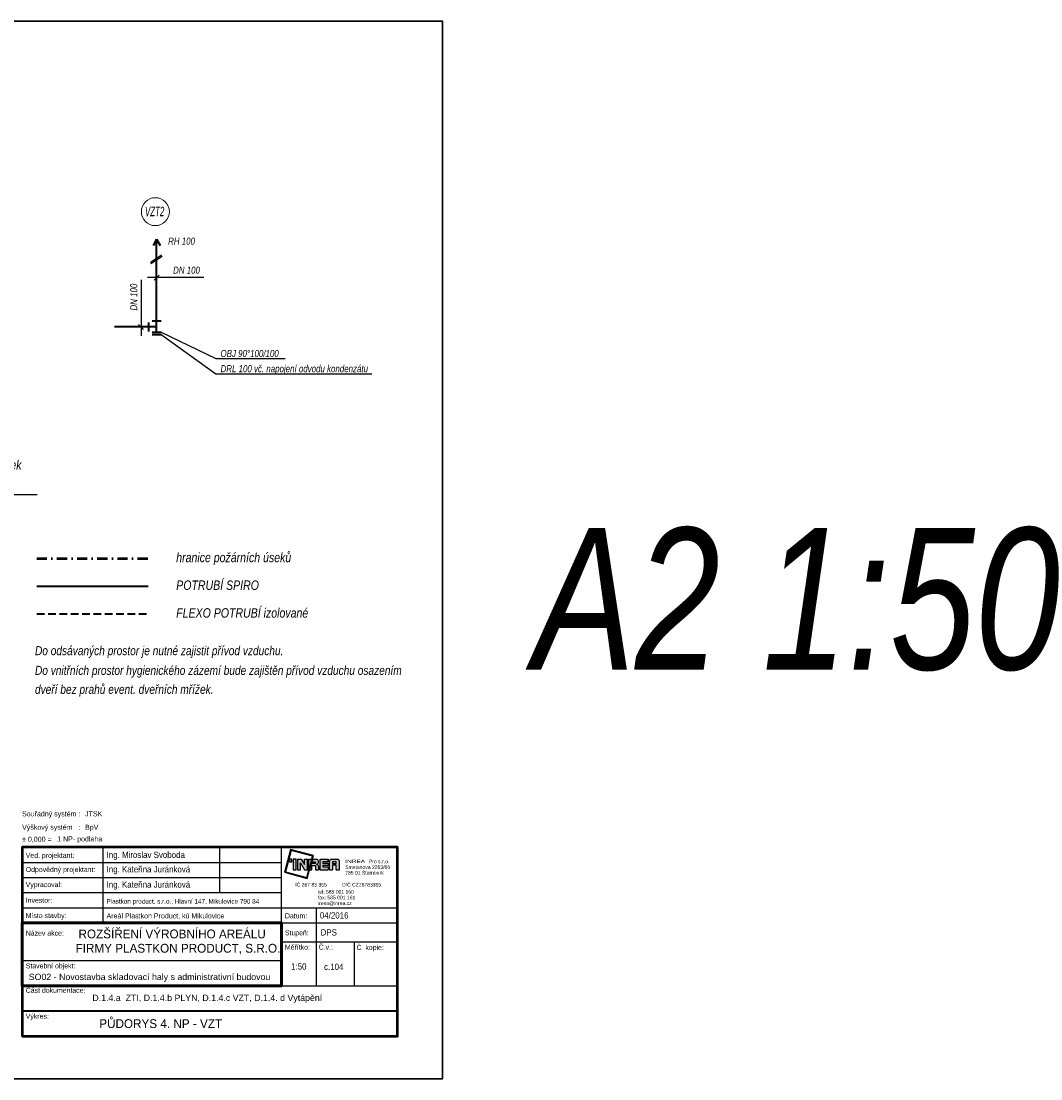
# Model space of a CAD drawing. Header units: millimetres. Extents: x 6435372 to 7248404, y 1559872 to 1886246.
# Tile 180 of 208: x 7125512 to 7145750, y 1608877 to 1629877. Entities that reach past the tile are written whole.
import ezdxf
from ezdxf.enums import TextEntityAlignment as Align

# ---------------------------------------------------------------- set-up
doc = ezdxf.new("R2010")
doc.units = ezdxf.units.MM
doc.linetypes.add('DASHED', pattern=[0.75, 0.5, -0.25])
doc.linetypes.add('ČERCHOVANÁ', pattern=[1, 0.5, -0.25, 0, -0.25])
doc.layers.add('IN_RAZITKO', color=7, linetype='Continuous')
doc.layers.add('VZT_POPIS', color=7, linetype='Continuous')
for name, color, linetype, lineweight in [('plyn_popis', 7, 'Continuous', 18), ('požární úseky', 21, 'ČERCHOVANÁ', 50), ('UT_potrubí', 10, 'Continuous', 30), ('VZT', 130, 'Continuous', 40)]:
    doc.layers.add(name, color=color, linetype=linetype, lineweight=lineweight)
doc.styles.add('ari-rom-uni', font='arial.ttf')
doc.styles.add('ARIAL', font='arial.ttf')
doc.styles.add('INDRA', font='ariali.ttf')

# ---------------------------------------------------------------- blocks, each defined once
blk = doc.blocks.new('INREA RAZÍTKO')
at = {"layer": 'IN_RAZITKO'}
blk.add_hatch(color=256, dxfattribs=at).paths.add_polyline_path([(-3.869, 7.655), (-3.904, 7.527), (-3.878, 7.527), (-3.839, 7.673), (-4.74, 7.912), (-4.978, 7.018), (-4.08, 6.768), (-3.993, 7.115), (-4.019, 7.115), (-4.098, 6.799), (-4.947, 7.035), (-4.722, 7.882)])
h = blk.add_hatch(color=256, dxfattribs=at)
h.paths.add_polyline_path([(-4.687, 7.527), (-4.792, 7.527), (-4.792, 7.423), (-4.687, 7.423)])
h.paths.add_polyline_path([(-4.527, 7.526), (-4.642, 7.526), (-4.642, 7.115), (-4.527, 7.115)])
h.paths.add_polyline_path([(-4.317, 7.527), (-4.468, 7.527), (-4.468, 7.115), (-4.349, 7.115), (-4.349, 7.381), (-4.189, 7.115), (-4.07, 7.115), (-4.07, 7.527), (-4.189, 7.527), (-4.189, 7.315)])
h.paths.add_polyline_path([(-3.913, 7.527), (-4.023, 7.527), (-4.023, 7.115)])
h.paths.add_polyline_path([(-3.708, 7.527), (-3.877, 7.527), (-3.987, 7.115), (-3.894, 7.115), (-3.894, 7.277), (-3.757, 7.277), (-3.757, 7.115), (-3.638, 7.115), (-3.638, 7.257, 0.414214), (-3.708, 7.327, 0.414214), (-3.638, 7.397), (-3.638, 7.457, 0.414214)])
h.paths.add_polyline_path([(-3.757, 7.419), (-3.757, 7.362), (-3.894, 7.362), (-3.894, 7.419)], flags=16)
h.paths.add_polyline_path([(-3.253, 7.527), (-3.588, 7.527), (-3.588, 7.115), (-3.253, 7.115), (-3.253, 7.225), (-3.465, 7.225), (-3.465, 7.287), (-3.253, 7.287), (-3.253, 7.366), (-3.465, 7.366), (-3.465, 7.421), (-3.253, 7.421)])
h.paths.add_polyline_path([(-2.877, 7.527), (-3.131, 7.527, 0.414214), (-3.201, 7.457), (-3.201, 7.115), (-3.081, 7.115), (-3.081, 7.293), (-2.931, 7.293), (-2.931, 7.115), (-2.807, 7.115), (-2.807, 7.457, 0.414214)])
h.paths.add_polyline_path([(-2.931, 7.421), (-2.931, 7.362), (-3.081, 7.362), (-3.081, 7.421)], flags=16)
at = {"layer": 'IN_RAZITKO', "color": 7}
for p, q in [((-12.195, 8.005), (-12.195, 5.005)), ((-7.564, 8.005), (-7.564, 6.205)), ((-5.108, 2.651), (-5.108, 8.005)), ((-15.395, 7.405), (-5.108, 7.405)), ((-15.395, 6.805), (-5.108, 6.805)), ((-15.395, 6.205), (-5.108, 6.205)), ((-15.395, 5.605), (-5.108, 5.605)), ((-5.108, 5.605), (-0.505, 5.605)), ((-3.727, 5.605), (-3.727, 2.505)), ((-5.108, 5.005), (-0.505, 5.005)), ((-5.108, 4.255), (-0.505, 4.255)), ((-2.225, 4.258), (-2.225, 2.505)), ((-15.395, 3.505), (-5.108, 3.505))]:
    blk.add_line(p, q, dxfattribs=at)
at = {"layer": 'IN_RAZITKO'}
for p, q in [((-4.468, 7.527), (-4.317, 7.527)), ((-4.468, 7.527), (-4.468, 7.115)), ((-4.349, 7.115), (-4.349, 7.381)), ((-4.349, 7.381), (-4.189, 7.115)), ((-4.317, 7.527), (-4.189, 7.315)), ((-4.189, 7.315), (-4.189, 7.527)), ((-4.189, 7.527), (-4.07, 7.527)), ((-4.07, 7.115), (-4.07, 7.527)), ((-4.023, 7.115), (-4.023, 7.527)), ((-3.913, 7.527), (-4.023, 7.115)), ((-4.023, 7.527), (-3.913, 7.527)), ((-3.877, 7.527), (-3.987, 7.115)), ((-3.878, 7.527), (-3.904, 7.527)), ((-3.894, 7.362), (-3.894, 7.419)), ((-3.757, 7.419), (-3.894, 7.419)), ((-3.757, 7.362), (-3.894, 7.362)), ((-3.894, 7.115), (-3.894, 7.277)), ((-3.894, 7.277), (-3.757, 7.277)), ((-3.877, 7.527), (-3.708, 7.527)), ((-3.757, 7.362), (-3.757, 7.419)), ((-3.757, 7.277), (-3.757, 7.115)), ((-3.638, 7.397), (-3.638, 7.457)), ((-3.638, 7.257), (-3.638, 7.115)), ((-3.588, 7.527), (-3.588, 7.115)), ((-3.588, 7.527), (-3.253, 7.527)), ((-3.253, 7.421), (-3.465, 7.421)), ((-3.465, 7.421), (-3.465, 7.366)), ((-3.253, 7.366), (-3.465, 7.366)), ((-3.253, 7.287), (-3.465, 7.287)), ((-3.465, 7.287), (-3.465, 7.225)), ((-3.465, 7.225), (-3.253, 7.225)), ((-3.253, 7.527), (-3.253, 7.421)), ((-3.253, 7.421), (-3.253, 7.527)), ((-3.253, 7.366), (-3.253, 7.287)), ((-3.253, 7.225), (-3.253, 7.115)), ((-3.201, 7.115), (-3.201, 7.457)), ((-3.131, 7.527), (-2.877, 7.527)), ((-2.931, 7.421), (-3.081, 7.421)), ((-3.081, 7.421), (-3.081, 7.362)), ((-3.081, 7.362), (-2.931, 7.362)), ((-2.931, 7.293), (-3.081, 7.293)), ((-3.081, 7.293), (-3.081, 7.115)), ((-2.931, 7.362), (-2.931, 7.421)), ((-2.931, 7.115), (-2.931, 7.293)), ((-2.807, 7.115), (-2.807, 7.457)), ((-4.468, 7.115), (-4.349, 7.115)), ((-4.189, 7.115), (-4.07, 7.115)), ((-3.993, 7.115), (-4.019, 7.115)), ((-3.987, 7.115), (-3.894, 7.115)), ((-3.757, 7.115), (-3.638, 7.115)), ((-3.588, 7.115), (-3.253, 7.115)), ((-3.201, 7.115), (-3.081, 7.115)), ((-2.931, 7.115), (-2.807, 7.115)), ((-5.108, 2.505), (-0.505, 2.505))]:
    blk.add_line(p, q, dxfattribs=at)
at = {"layer": 'IN_RAZITKO', "lineweight": 50}
for points in [[(-15.4, 0.5), (-0.5, 0.5), (-0.5, 8.01), (-15.4, 8.01)], [(-15.395, 0.505), (-0.505, 0.505), (-0.505, 8.005), (-15.395, 8.005)]]:
    blk.add_lwpolyline(points, close=True, dxfattribs=at)
at = {"layer": 'IN_RAZITKO'}
for points in [[(-3.878, 7.527), (-3.839, 7.673), (-4.74, 7.912), (-4.978, 7.018), (-4.08, 6.768), (-3.993, 7.115)], [(-3.904, 7.527), (-3.869, 7.655), (-4.722, 7.882), (-4.947, 7.035), (-4.098, 6.799), (-4.019, 7.115)]]:
    blk.add_lwpolyline(points, dxfattribs=at)
for points in [[(-4.792, 7.423), (-4.687, 7.423), (-4.687, 7.527), (-4.792, 7.527)], [(-4.642, 7.115), (-4.527, 7.115), (-4.527, 7.526), (-4.642, 7.526)]]:
    blk.add_lwpolyline(points, close=True, dxfattribs=at)
at = {"layer": 'IN_RAZITKO', "lineweight": 60}
blk.add_lwpolyline([(-15.395, 2.505), (-5.108, 2.505), (-5.108, 5.005), (-15.395, 5.005)], close=True, dxfattribs=at)
at = {"layer": 'IN_RAZITKO', "const_width": 0.075}
blk.add_lwpolyline([(-15.395, 0.505), (-0.505, 0.505), (-0.505, 1.505), (-15.395, 1.505)], close=True, dxfattribs=at)
at = {"layer": 'IN_RAZITKO'}
for centre, start, end in [((-3.708, 7.457), 0, 90), ((-3.708, 7.397), 270, 360), ((-3.708, 7.257), 360, 90), ((-3.131, 7.457), 90, 180), ((-2.877, 7.457), 0, 90)]:
    blk.add_arc(centre, 0.07, start, end, dxfattribs=at)
at = {"layer": 'IN_RAZITKO', "style": 'ARIAL'}
for s, p in [('Souřadný systém :', (-15.4, 9.432)), ('Výškový systém   :', (-15.4, 8.901)), ('± 0,000 =', (-15.4, 8.423))]:
    blk.add_text(s, height=0.2, dxfattribs=at).set_placement(p, align=Align.TOP_LEFT)
at = {"layer": 'IN_RAZITKO', "color": 3, "style": 'ARIAL'}
for s, p in [('JTSK', (-12.9, 9.432)), ('BpV', (-12.9, 8.901))]:
    blk.add_text(s, height=0.2, dxfattribs=at).set_placement(p, align=Align.TOP_LEFT)
at = {"layer": 'IN_RAZITKO', "color": 7, "style": 'ari-rom-uni', "width": 0.9}
for s, p in [('Ved. projektant:', (-15.255, 7.584)), ('Odpovědný projektant:', (-15.255, 7.022)), ('Vypracoval:', (-15.255, 6.422)), ('Investor:', (-15.255, 5.801)), ('Místo stavby:', (-15.255, 5.193)), ('Datum:', (-4.968, 5.182)), ('Název akce:', (-15.255, 4.497)), ('Stupeň:', (-4.968, 4.509)), ('Měřítko:', (-4.968, 3.94)), ('Č.v.:', (-3.627, 3.94)), ('Č. kopie:', (-2.125, 3.927)), ('Stavební objekt:', (-15.255, 3.197)), ('Část dokumentace:', (-15.255, 2.225)), ('Výkres:', (-15.255, 1.196))]:
    blk.add_text(s, height=0.2, dxfattribs=at).set_placement(p)
at = {"layer": 'IN_RAZITKO', "style": 'ari-rom-uni'}
for s, p in [('Smetanova 2263/66', (-2.575, 7.103)), ('                 Pro s.r.o.', (-2.575, 7.329)), ('785 01 Šternberk', (-2.575, 6.877)), ('IČ 267 83 355           DIČ CZ26783355', (-4.556, 6.404)), ('tel: 585 001 160', (-3.657, 6.122)), ('fax: 585 001 161', (-3.657, 5.896)), ('inrea@inrea.cz', (-3.657, 5.67))]:
    blk.add_text(s, height=0.1425, dxfattribs=at).set_placement(p, align=Align.BOTTOM_LEFT)
at = {"layer": 'IN_RAZITKO', "style": 'ari-rom-uni', "width": 1.3}
blk.add_text('INREA', height=0.1425, dxfattribs=at).set_placement((-2.575, 7.331), align=Align.BOTTOM_LEFT)
at = {"layer": 'IN_RAZITKO', "color": 3, "style": 'ARIAL'}
blk.add_attdef('NULA', (-14.012, 8.227), '', height=0.2, dxfattribs=at)
at = {"layer": 'IN_RAZITKO', "style": 'ari-rom-uni', "width": 0.9, "flags": 12}
for tag, p, height in [('VEDOUCÍ-PROJEKTANT', (-12.053, 7.553), 0.25), ('ODPOVĚDNÝ-PROJEKTANT', (-12.053, 6.964), 0.25), ('VYPRACOVAL', (-12.053, 6.363), 0.25), ('INVESTOR', (-12.053, 5.774), 0.2), ('MÍSTO', (-12.053, 5.149), 0.25), ('DATUM', (-3.585, 5.185), 0.25), ('STUPEŇ', (-3.556, 4.468), 0.25)]:
    blk.add_attdef(tag, p, '', height=height, dxfattribs=at)
at = {"layer": 'IN_RAZITKO', "style": 'ari-rom-uni', "flags": 12}
for tag, height, width, p in [('NÁZEV-1', 0.35, 0.95, (-10.252, 4.438)), ('NÁZEV-2', 0.35, 0.95, (-10.252, 3.876)), ('MĚŘ', 0.25, 0.9, (-4.422, 3.031)), ('ČV', 0.25, 0.9, (-3.034, 3.031)), ('VÝKRES', 0.35, 0.95, (-10.299, 0.801))]:
    blk.add_attdef(tag, text='', height=height, dxfattribs=dict(at, width=width)).set_placement(p, align=Align.CENTER)
at = {"layer": 'IN_RAZITKO', "style": 'ari-rom-uni'}
for tag, p in [('OBJEKT', (-11.248, 2.85)), ('DOKUMENTACE', (-11.26, 1.842))]:
    blk.add_attdef(tag, p, '', height=0.25, dxfattribs=at)

msp = doc.modelspace()

# ---------------------------------------------------------------- linework, layer by layer
at = {"layer": 'požární úseky', "ltscale": 400}
msp.add_line((7125823.2, 1619210), (7128031.9, 1619210), dxfattribs=at)
at = {"layer": 'UT_potrubí', "ltscale": 400}
msp.add_lwpolyline([(7104171.4, 1629877.1), (7133871.4, 1629877.1), (7133871.4, 1608877.1), (7104171.4, 1608877.1)], close=True, dxfattribs=at)
at = {"layer": 'VZT', "ltscale": 400}
for p, q in [((7128201.5, 1625548.3), (7128134.5, 1625425.5)), ((7128201.5, 1623701.3), (7128201.5, 1625548.3)), ((7128201.5, 1625548.3), (7128268.5, 1625425.5)), ((7128201.5, 1623805.2), (7127367.2, 1623805.2)), ((7128039.2, 1623893.7), (7128039.2, 1623716.3)), ((7128112.8, 1623925.6), (7128290.2, 1623925.6)), ((7128112.8, 1623701.3), (7128290.2, 1623701.3)), ((7128112.8, 1623657), (7128290.2, 1623657)), ((7125823.2, 1618659.4), (7128031.9, 1618659.4))]:
    msp.add_line(p, q, dxfattribs=at)
at = {"layer": 'VZT', "linetype": 'DASHED', "ltscale": 300}
msp.add_line((7125823.2, 1618108.8), (7128031.9, 1618108.8), dxfattribs=at)
at = {"layer": 'VZT', "lineweight": 18, "ltscale": 400}
msp.add_circle((7128175.6, 1626094.5), 277.9, dxfattribs=at)
at = {"layer": 'VZT_POPIS', "ltscale": 400}
for p, q in [((7128080.5, 1625093.8), (7128300.4, 1625236.6)), ((7128088.8, 1625066.3), (7128308.6, 1625209.1)), ((7129138.5, 1624786.2), (7128022.8, 1624786.2)), ((7128152.3, 1624737), (7128250.6, 1624835.4)), ((7127893.3, 1624742.2), (7127893.3, 1623626.5)), ((7127942.5, 1623756), (7127844.2, 1623854.3)), ((7128290.2, 1623701.3), (7129373.6, 1623177)), ((7128290.2, 1623657), (7129373.6, 1622874.9)), ((7129373.6, 1623177), (7130754.3, 1623177)), ((7129373.6, 1622874.9), (7132474.7, 1622874.9))]:
    msp.add_line(p, q, dxfattribs=at)
at = {"layer": 'VZT_POPIS'}
msp.add_line((7122388.8, 1620481.7), (7125830, 1620481.7), dxfattribs=at)

# ---------------------------------------------------------------- block references
ref = msp.add_blockref('INREA RAZÍTKO', (7133231, 1609472.7), dxfattribs=dict(xscale=499.999999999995, yscale=499.999999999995, zscale=499.999999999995))
ref.add_attrib('VEDOUCÍ-PROJEKTANT', 'Ing. Miroslav Svoboda', (7127207.1, 1613262), dxfattribs={"layer": 'IN_RAZITKO', "height": 125, "style": 'ari-rom-uni', "width": 0.9})
ref.add_attrib('ODPOVĚDNÝ-PROJEKTANT', 'Ing. Kateřina Juránková', (7127207.1, 1612976.1), dxfattribs={"layer": 'IN_RAZITKO', "height": 125, "style": 'ari-rom-uni', "width": 0.9})
ref.add_attrib('VYPRACOVAL', 'Ing. Kateřina Juránková', (7127207.1, 1612672.6), dxfattribs={"layer": 'IN_RAZITKO', "height": 125, "style": 'ari-rom-uni', "width": 0.9})
ref.add_attrib('INVESTOR', 'Plastkon product, s.r.o., Hlavní 147, Mikulovice 790 84', (7127207.1, 1612356.9), dxfattribs={"layer": 'IN_RAZITKO', "height": 90, "style": 'ari-rom-uni', "width": 0.8})
ref.add_attrib('MÍSTO', 'Areál Plastkon Product, kú Mikulovice', (7127207.1, 1612063.5), dxfattribs={"layer": 'IN_RAZITKO', "height": 100, "style": 'ari-rom-uni'})
ref.add_attrib('NÁZEV-1', 'ROZŠÍŘENÍ VÝROBNÍHO AREÁLU ', dxfattribs={"layer": 'IN_RAZITKO', "height": 175, "style": 'ari-rom-uni', "width": 0.95}).set_placement((7128540.9, 1611666.4), align=Align.CENTER)
ref.add_attrib('NÁZEV-2', 'FIRMY PLASTKON PRODUCT, S.R.O.', dxfattribs={"layer": 'IN_RAZITKO', "height": 175, "style": 'ari-rom-uni', "width": 0.95}).set_placement((7128624.3, 1611382.1), align=Align.CENTER)
ref.add_attrib('VÝKRES', '                                   PŮDORYS 4. NP - VZT', dxfattribs={"layer": 'IN_RAZITKO', "height": 175, "style": 'ari-rom-uni', "width": 0.95}).set_placement((7127152, 1609885.9), align=Align.CENTER)
ref.add_attrib('DATUM', '04/2016', (7131441.1, 1612060), dxfattribs={"layer": 'IN_RAZITKO', "height": 125, "style": 'ari-rom-uni', "width": 0.9})
ref.add_attrib('DOKUMENTACE', 'D.1.4.a  ZTI, D.1.4.b PLYN, D.1.4.c VZT, D.1.4. d Vytápění', (7126925.7, 1610423.1), dxfattribs={"layer": 'IN_RAZITKO', "height": 125, "style": 'ari-rom-uni'})
ref.add_attrib('MĚŘ', '1:50', dxfattribs={"layer": 'IN_RAZITKO', "height": 125, "style": 'ari-rom-uni', "width": 0.9}).set_placement((7131022.5, 1611045.8), align=Align.CENTER)
ref.add_attrib('ČV', 'c.104', dxfattribs={"layer": 'IN_RAZITKO', "height": 125, "style": 'ari-rom-uni', "width": 0.9}).set_placement((7131716.6, 1611039.8), align=Align.CENTER)
ref.add_attrib('STUPEŇ', 'DPS', (7131455.6, 1611722.8), dxfattribs={"layer": 'IN_RAZITKO', "height": 125, "style": 'ari-rom-uni', "width": 0.9})
ref.add_attrib('OBJEKT', 'SO02 - Novostavba skladovací haly s administrativní budovou', (7125662.9, 1610838.8), dxfattribs={"layer": 'IN_RAZITKO', "height": 125, "style": 'ari-rom-uni'})
ref.add_attrib('NULA', '1 NP- podlaha', (7126227.5, 1613591), dxfattribs={"layer": 'IN_RAZITKO', "color": 3, "height": 100, "style": 'ARIAL'})

# ---------------------------------------------------------------- texts
at = {"layer": 'plyn_popis', "linetype": 'Continuous', "style": 'INDRA', "width": 0.8}
msp.add_text('A2 1:50', height=2812.5, dxfattribs=at).set_placement((7135678.7, 1617004.3))
at = {"layer": 'VZT', "lineweight": 18, "ltscale": 400, "style": 'INDRA', "width": 0.6}
msp.add_text('VZT2', height=187.5, dxfattribs=at).set_placement((7127969.6, 1626004.7))
at = {"layer": 'VZT_POPIS', "linetype": 'Continuous', "style": 'INDRA', "width": 0.8}
for s, height, p in [('RH 100', 140.62, (7128429.1, 1625439.5)), ('DN 100', 140.62, (7128527.4, 1624862.6)), ('OBJ 90°100/100', 140.625, (7129469.6, 1623208.7)), ('DRL 100 vč. napojení odvodu kondenzátu', 140.625, (7129469.6, 1622906.6)), ('Qo=225 m3/hod s regulací otáček', 187.5, (7122367.9, 1620972.9)), ('hranice požárních úseků', 187.5, (7128589.7, 1619135.3)), ('POTRUBÍ SPIRO', 187.5, (7128589.7, 1618584.7)), ('FLEXO POTRUBÍ izolované', 187.5, (7128589.7, 1618034.1))]:
    msp.add_text(s, height=height, dxfattribs=at).set_placement(p)
msp.add_text('DN 100', height=140.62, rotation=90, dxfattribs=at).set_placement((7127816.9, 1624131.1))
at = {"layer": 'VZT_POPIS', "style": 'INDRA', "width": 0.8}
for s, p in [('Do odsávaných prostor je nutné zajistit přívod vzduchu.', (7125786.4, 1617288.8)), ('Do vnitřních prostor hygienického zázemí bude zajištěn přívod vzduchu osazením ', (7125786.4, 1616897.3)), ('dveří bez prahů event. dveřních mřížek.', (7125786.4, 1616521.1))]:
    msp.add_text(s, height=180, dxfattribs=at).set_placement(p)

doc.saveas('drawing.dxf')
